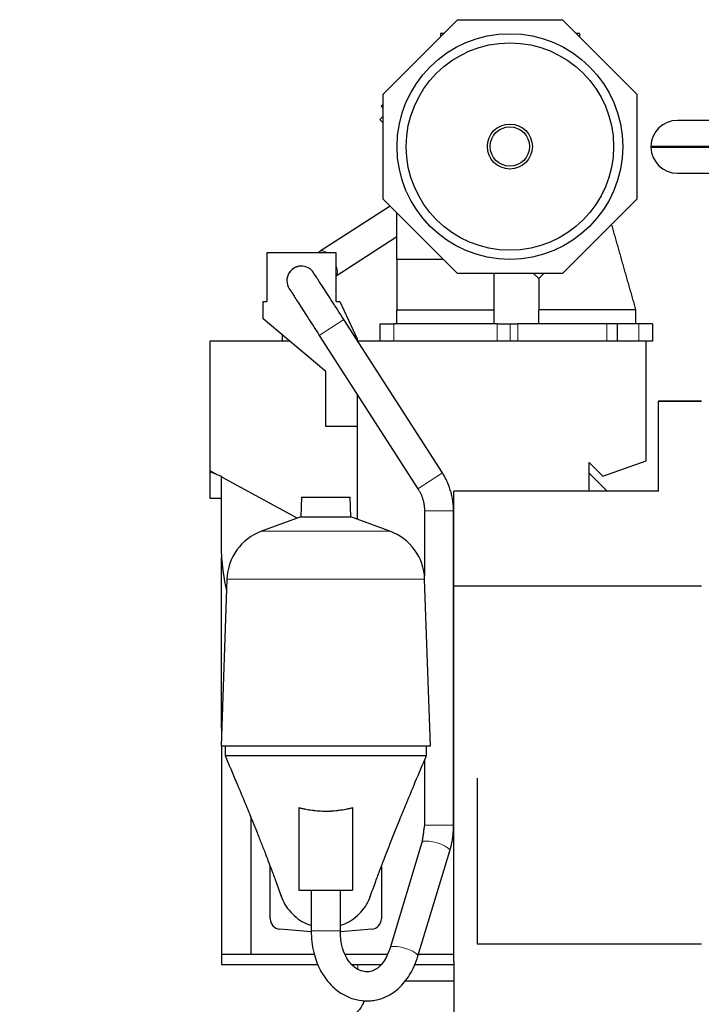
# Model space of a CAD drawing. Header units: inches. Extents: x 0 to 23760, y -13 to 16800.
# Tile 77 of 222: x 1568 to 2549, y 12973 to 14390. Entities that reach past the tile are written whole.
import ezdxf

# ---------------------------------------------------------------- set-up
doc = ezdxf.new("R2010")
doc.units = ezdxf.units.IN
doc.layers.add('254', color=7, linetype='Continuous', true_color=0xffffff)
doc.styles.add('latin_extended', font='simplex.shx')
doc.dimstyles.get("Standard").update_dxf_attribs({"dimtxt": 0.18, "dimasz": 0.18, "dimexe": 0.18, "dimexo": 0.0625, "dimgap": 0.09, "dimtad": 0, "dimtih": 1, "dimtoh": 1, "dimdec": 4, "dimzin": 0, "dimdsep": 46, "dimtxsty": 'Standard', "dimcen": 0.09, "dimadec": 0, "dimazin": 0, "dimtfac": 1, "dimtdec": 4, "dimtofl": 0, "dimtmove": 0, "dimatfit": 3, "dimfxl": 1, "dimtolj": 1, "dimtzin": 0, "dimarcsym": 0})

# ---------------------------------------------------------------- blocks, each defined once
blk = doc.blocks.new('_U8')
at = {"layer": '254', "color": 3, "linetype": 'Continuous', "lineweight": 13, "transparency": 16777216}
for p, q in [((8687.4, 13469.2), (8687.4, 9804.5)), ((1567.7, 11733.2), (1567.7, 9804.5)), ((1707.7, 9844.5), (8547.4, 9844.5))]:
    blk.add_line(p, q, dxfattribs=at)
at = {"layer": '254', "color": 3, "transparency": 16777216}
for points in [[(1707.7, 9867.8), (1707.7, 9821.2), (1567.7, 9844.5)], [(8547.4, 9821.2), (8547.4, 9867.8), (8687.4, 9844.5)]]:
    blk.add_solid(points, dxfattribs=at)
at = {"layer": 'Defpoints', "color": 0, "transparency": 16777216}
for p in [(8687.4, 13509.2), (1567.7, 11773.2), (8687.4, 9844.5)]:
    blk.add_point(p, dxfattribs=at)
at = {"layer": '254', "color": 2, "lineweight": 13, "transparency": 16777216, "insert": (4894.2, 10054.5), "char_height": 140, "attachment_point": 1, "style": 'latin_extended'}
blk.add_mtext('\\A1;7120', dxfattribs=at)

msp = doc.modelspace()

# ---------------------------------------------------------------- linework, layer by layer
at = {"layer": '254', "color": 2, "linetype": 'Continuous', "lineweight": 25}
for p, q in [((2090.749, 14282.735), (2197.655, 14389.641)), ((2197.655, 14389.641), (2348.843, 14389.641)), ((2348.843, 14389.641), (2455.749, 14282.735)), ((2177.655, 14369.641), (2173.249, 14369.641)), ((2173.249, 14369.641), (2173.249, 14365.235)), ((2373.249, 14369.641), (2368.843, 14369.641)), ((2373.249, 14369.641), (2373.249, 14365.235)), ((2090.749, 14131.547), (2090.749, 14282.735)), ((2455.749, 14282.735), (2455.749, 14131.547)), ((2087.987, 14265.124), (2090.749, 14267.886)), ((2090.749, 14262.362), (2087.987, 14265.124)), ((2090.749, 14250.916), (2085.865, 14246.032)), ((2085.865, 14246.032), (2090.749, 14241.149)), ((2607.736, 14244.814), (2514.291, 14244.814)), ((2476.255, 14207.791), (2477.255, 14206.764)), ((2476.255, 14207.791), (2615.479, 14207.791)), ((2476.255, 14205.737), (2477.255, 14206.764)), ((2616.666, 14205.737), (2476.255, 14205.737)), ((2477.255, 14206.764), (2616.074, 14206.764)), ((2514.291, 14168.714), (2638.113, 14168.714)), ((2197.655, 14024.641), (2090.749, 14131.547)), ((2455.749, 14131.547), (2348.843, 14024.641)), ((2100.996, 14121.296), (2000.222, 14056.465)), ((2110.749, 14044.641), (2110.749, 14111.547)), ((2023.292, 14021.366), (2110.748, 14077.629)), ((1923.291, 14054.141), (1923.291, 13984.141)), ((2023.291, 14054.141), (1923.291, 14054.141)), ((2023.291, 13984.141), (2023.291, 14054.141)), ((2110.834, 14044.641), (2110.749, 14044.641)), ((2111.025, 14044.641), (2110.827, 14044.641)), ((2348.843, 14024.641), (2197.655, 14024.641)), ((2307.256, 14024.642), (2314.754, 14017.144)), ((1918.291, 13984.141), (1923.291, 13984.141)), ((1918.291, 13959.141), (1918.291, 13984.141)), ((2023.291, 13984.141), (2028.291, 13984.141)), ((2028.291, 13984.141), (2053.291, 13930.529)), ((2110.749, 13972.141), (2180.856, 13972.141)), ((2110.749, 13952.141), (2110.749, 13972.141)), ((2180.856, 13972.141), (2250.754, 13972.141)), ((2250.754, 13952.141), (2250.754, 13972.141)), ((2314.754, 13952.141), (2314.754, 13972.141)), ((2314.754, 13972.141), (2314.782, 13972.141)), ((2454.726, 13972.141), (2454.754, 13972.141)), ((2454.754, 13952.141), (2454.754, 13972.141)), ((2454.754, 13972.141), (2454.754, 13972.141)), ((2008.291, 13883.622), (1918.291, 13959.141)), ((2176.189, 13737.504), (2034.193, 13958.223)), ((2086.754, 13952.141), (2106.254, 13952.141)), ((2086.754, 13927.141), (2086.754, 13952.141)), ((2254.85, 13952.141), (2106.254, 13952.141)), ((2254.85, 13952.141), (2273.902, 13952.141)), ((2273.902, 13952.141), (2284.649, 13952.141)), ((2412.754, 13952.141), (2284.649, 13952.141)), ((2427.754, 13952.141), (2412.754, 13952.141)), ((2458.754, 13952.141), (2427.752, 13952.141)), ((2427.754, 13952.141), (2427.754, 13927.141)), ((2478.754, 13952.141), (2458.754, 13952.141)), ((2478.754, 13952.141), (2478.754, 13927.141)), ((1956.427, 13927.141), (1841.291, 13927.141)), ((1841.291, 13927.141), (1841.291, 13741.003)), ((1945.288, 13936.488), (1945.288, 13927.141)), ((1998.871, 13935.5), (2140.868, 13714.78)), ((2053.291, 13930.529), (2053.291, 13928.536)), ((2469.491, 13927.141), (2054.195, 13927.141)), ((2254.85, 13927.141), (2106.254, 13927.141)), ((2469.491, 13755.141), (2469.491, 13927.141)), ((2478.754, 13927.141), (2469.491, 13927.141)), ((2008.291, 13804.141), (2008.291, 13883.622)), ((2053.291, 13850.901), (2053.291, 13670.946)), ((2487.291, 13841.157), (2549.291, 13841.157)), ((2487.291, 13841.157), (2487.291, 13841.053)), ((2487.291, 13711.157), (2487.291, 13841.053)), ((2487.291, 13841.053), (2549.291, 13841.053)), ((2053.291, 13804.141), (2008.291, 13804.141)), ((2407.13, 13732.837), (2469.491, 13755.141)), ((1841.291, 13741.003), (1841.291, 13739.141)), ((1841.291, 13741.003), (1851.694, 13735.355)), ((2387.291, 13752.676), (2407.13, 13732.837)), ((2387.291, 13711.153), (2387.291, 13752.676)), ((1841.291, 13739.143), (1841.291, 13701.157)), ((1851.694, 13735.355), (1841.291, 13739.141)), ((1851.694, 13735.355), (1858.022, 13733.052)), ((1858.022, 13733.052), (1858.022, 13731.919)), ((1858.022, 13620.889), (1858.022, 13731.919)), ((1858.022, 13731.919), (1967.498, 13672.478)), ((2387.289, 13737.143), (2413.275, 13711.158)), ((2387.289, 13737.143), (2413.275, 13711.158)), ((1841.291, 13701.157), (1858.022, 13701.157)), ((1973.239, 13702.682), (1972.244, 13674.205)), ((1973.239, 13702.682), (2008.291, 13702.682)), ((2008.291, 13702.682), (2043.344, 13702.682)), ((2044.338, 13674.205), (2043.344, 13702.682)), ((2192.791, 13575.053), (2192.791, 13711.157)), ((2487.291, 13711.157), (2192.791, 13711.157)), ((1972.244, 13674.205), (1915.947, 13653.715)), ((1972.244, 13674.205), (2008.291, 13674.205)), ((2008.291, 13674.205), (2044.338, 13674.205)), ((2100.636, 13653.715), (2044.338, 13674.205)), ((2150.249, 13682.858), (2150.249, 13590.017)), ((2192.249, 13230.596), (2192.249, 13682.858)), ((1858.291, 13370.143), (1858.291, 13615.845)), ((1865.987, 13584.95), (1857.598, 13344.728)), ((2158.985, 13344.728), (2150.596, 13584.95)), ((2192.791, 13086.896), (2192.791, 13575.053)), ((2192.791, 13575.053), (2549.291, 13575.053)), ((1858.487, 13370.141), (1858.291, 13370.141)), ((1858.291, 13370.141), (1858.291, 13364.581)), ((1857.598, 13344.728), (2008.291, 13344.728)), ((1858.291, 13344.725), (1858.291, 13045.141)), ((1863.291, 13344.728), (1863.291, 13331.157)), ((2008.291, 13344.728), (2158.985, 13344.728)), ((2153.291, 13331.157), (2153.291, 13344.728)), ((2150.249, 13323.988), (2150.249, 13230.596)), ((2226.277, 13298.344), (2226.277, 13060.081)), ((1969.641, 13256.113), (1969.641, 13137.157)), ((2046.942, 13256.113), (2046.942, 13137.157)), ((1900.291, 13242.619), (1900.291, 13045.157)), ((2146.692, 13206.052), (2100.737, 13054.46)), ((2140.931, 13042.276), (2186.886, 13193.867)), ((1928.291, 13096.157), (1928.291, 13171.541)), ((2088.291, 13171.543), (2088.291, 13096.157)), ((1969.641, 13137.157), (2046.942, 13137.157)), ((1987.291, 13137.157), (1987.291, 13079.004)), ((2029.291, 13079.004), (2029.291, 13137.157)), ((1987.5, 13077.232), (1941.984, 13081.214)), ((2074.599, 13081.214), (2029.47, 13077.266)), ((2192.791, 13035.136), (2192.791, 13086.9)), ((2226.277, 13060.081), (2549.291, 13060.081)), ((1858.291, 13045.144), (1858.291, 13030.141)), ((1858.291, 13045.141), (1991.884, 13045.141)), ((1900.291, 13045.157), (1991.873, 13045.157)), ((2035.964, 13045.157), (2097.032, 13045.157)), ((2035.966, 13045.141), (2097.031, 13045.141)), ((2141.795, 13045.141), (2192.786, 13045.141)), ((2141.801, 13045.157), (2192.79, 13045.157)), ((2192.791, 13035.136), (2192.791, 12421.086)), ((1858.291, 13030.141), (1997.437, 13030.141)), ((2045.867, 13030.141), (2087.986, 13030.141)), ((2135.522, 13030.141), (2192.788, 13030.141)), ((2192.791, 13006.441), (2121.662, 13006.441))]:
    msp.add_line(p, q, dxfattribs=at)
at = {"layer": '254', "color": 110, "linetype": 'Continuous', "lineweight": 13}
for p, q in [((2034.193, 13958.223), (1998.871, 13935.5)), ((2106.254, 13952.141), (2106.254, 13927.141)), ((2254.85, 13927.141), (2254.85, 13952.141)), ((2273.902, 13927.141), (2273.902, 13952.141)), ((2284.649, 13952.141), (2284.649, 13927.141)), ((2412.754, 13927.141), (2412.754, 13952.141)), ((2458.754, 13927.141), (2458.754, 13952.141)), ((2176.189, 13737.504), (2140.868, 13714.78)), ((2192.249, 13682.858), (2150.249, 13682.858)), ((1915.947, 13653.715), (2008.291, 13653.715)), ((2008.291, 13653.715), (2100.636, 13653.715)), ((1865.987, 13584.95), (2008.291, 13584.95)), ((2008.291, 13584.95), (2150.596, 13584.95)), ((2192.249, 13230.596), (2150.249, 13230.596)), ((1987.291, 13079.004), (2029.291, 13079.004)), ((2054.291, 13023.538), (2054.291, 13030.141))]:
    msp.add_line(p, q, dxfattribs=at)
at = {"layer": '254', "color": 2, "linetype": 'Continuous', "lineweight": 25}
for radius in [162.362, 149.215, 32.362, 28.291]:
    msp.add_circle((2273.249, 14207.141), radius, dxfattribs=at)
for centre, radius, start, end in [((2514.291, 14206.764), 38.05, 90, 178.453367), ((2514.291, 14206.764), 38.05, 181.546633, 270), ((1973.249, 14014.141), 21, 90, 221.90625), ((1973.249, 14014.141), 21, 41.88375, 90), ((1941.94, 13582.298), 76, 110, 178), ((2074.642, 13582.298), 76, 2, 70), ((2135.225, 13633.144), 277.474, 182.531357, 193.492239), ((1943.291, 13096.157), 15, 180, 265), ((2073.291, 13096.157), 15, 275, 0)]:
    msp.add_arc(centre, radius, start, end, dxfattribs=at)
at = {"layer": '254', "color": 110, "linetype": 'Continuous', "lineweight": 13}
for centre, major_axis, ratio, start_param, end_param in [((2011.584, 14038.804), (11.362, -17.661), 0.43020883, 2.29257724, 3.13737113), ((2011.584, 14038.804), (11.362, -17.661), 0.43020883, 0.04712389, 1.13175875), ((2166.789, 13199.96), (20.097, -6.092), 0.26120987, 0, 3.14159265), ((2120.834, 13048.368), (20.097, -6.092), 0.26120987, 0, 3.13432772)]:
    msp.add_ellipse(centre, major_axis=major_axis, ratio=ratio, start_param=start_param, end_param=end_param, dxfattribs=at)
at = {"layer": '254', "color": 2, "linetype": 'Continuous', "lineweight": 25}
for points, degree in [([(2454.754, 13972.141), (2437.198, 14033.79), (2419.643, 14095.439)], 2), ([(2454.754, 13972.141), (2437.198, 14033.79), (2419.643, 14095.439)], 2), ([(2000.218, 14056.462), (1998.923, 14055.629), (1997.655, 14054.813), (1996.415, 14054.014)], 3), ([(2110.749, 14044.641), (2110.749, 14008.391), (2110.749, 13972.141)], 2), ([(2110.749, 14044.641), (2110.749, 14008.391), (2110.749, 13972.141)], 2), ([(2250.754, 13972.141), (2250.754, 13998.391), (2250.754, 14024.64)], 2), ([(2316.322, 14018.712), (2322.251, 14024.641)], 1), ([(2314.754, 14017.144), (2314.754, 13994.643), (2314.754, 13972.141)], 2), ([(2314.754, 14017.144), (2314.754, 13994.643), (2314.754, 13972.141)], 2), ([(2314.816, 14017.206), (2316.322, 14018.712)], 1), ([(2384.754, 13972.141), (2314.754, 13972.141)], 1), ([(2454.754, 13972.141), (2384.754, 13972.141)], 1), ([(2192.249, 13682.858), (2191.879, 13712.432), (2176.189, 13737.504)], 2), ([(2140.868, 13714.78), (2150.355, 13700.229), (2150.249, 13682.858)], 2), ([(1863.291, 13331.157), (1863.291, 13331.157), (1863.408, 13331.157), (1863.932, 13331.157), (1864.803, 13331.157), (1866.02, 13331.157), (1867.58, 13331.157), (1869.479, 13331.157), (1871.713, 13331.157), (1874.275, 13331.157), (1877.16, 13331.157), (1880.361, 13331.157), (1883.871, 13331.157), (1887.68, 13331.157), (1891.779, 13331.157), (1896.16, 13331.157), (1900.81, 13331.157), (1905.72, 13331.157), (1910.876, 13331.157), (1916.267, 13331.157), (1921.88, 13331.157), (1927.701, 13331.157), (1933.716, 13331.157), (1939.911, 13331.157), (1946.271, 13331.157), (1952.78, 13331.157), (1959.423, 13331.157), (1966.183, 13331.157), (1973.045, 13331.157), (1979.992, 13331.157), (1987.007, 13331.157), (1994.073, 13331.157), (2001.174, 13331.157), (2008.291, 13331.157), (2015.409, 13331.157), (2022.509, 13331.157), (2029.576, 13331.157), (2036.591, 13331.157), (2043.538, 13331.157), (2050.399, 13331.157), (2057.16, 13331.157), (2063.803, 13331.157), (2070.312, 13331.157), (2076.671, 13331.157), (2082.866, 13331.157), (2088.881, 13331.157), (2094.702, 13331.157), (2100.315, 13331.157), (2105.706, 13331.157), (2110.863, 13331.157), (2115.772, 13331.157), (2120.423, 13331.157), (2124.803, 13331.157), (2128.903, 13331.157), (2132.712, 13331.157), (2136.221, 13331.157), (2139.422, 13331.157), (2142.308, 13331.157), (2144.87, 13331.157), (2147.103, 13331.157), (2149.002, 13331.157), (2150.562, 13331.157), (2151.779, 13331.157), (2152.651, 13331.157), (2153.175, 13331.157), (2153.291, 13331.157), (2153.291, 13331.157)], 3), ([(2150.249, 13230.596), (2146.689, 13206.042)], 1), ([(2186.889, 13193.877), (2192.108, 13211.597), (2192.249, 13230.596)], 2)]:
    msp.add_open_spline(points, degree=degree, dxfattribs=at)
for points, knots in [([(2111.316, 14044.641), (2111.31, 14044.641), (2111.215, 14044.641), (2111.121, 14044.641), (2111.025, 14044.641)], [0, 0, 0, 0, 0.06094147, 1, 1, 1, 1]), ([(2111.86, 14044.641), (2111.855, 14044.641), (2111.673, 14044.641), (2111.489, 14044.641), (2111.316, 14044.641)], [0, 0, 0, 0, 0.02780103, 1, 1, 1, 1]), ([(2112.969, 14044.641), (2112.959, 14044.641), (2112.59, 14044.641), (2112.222, 14044.641), (2111.86, 14044.641)], [0, 0, 0, 0, 0.02690254, 1, 1, 1, 1]), ([(2177.654, 14044.641), (2167.02, 14044.641), (2150.552, 14044.641), (2131.169, 14044.641), (2120.959, 14044.641), (2115.867, 14044.641), (2113.686, 14044.641), (2112.969, 14044.641)], [0, 0, 0, 0, 0.49318875, 0.76373395, 0.89900656, 0.96664286, 1, 1, 1, 1]), ([(1972.996, 14035.09), (1972.91, 14035.106), (1970.643, 14035.508), (1966.654, 14034.232), (1961.401, 14031.804), (1956.747, 14027.69), (1954.535, 14023.916), (1953.634, 14021.555)], [0, 0, 0, 0, 0.01047978, 0.27583607, 0.47045361, 0.70972914, 1, 1, 1, 1]), ([(2034.193, 13958.223), (2028.217, 13967.511), (2017.102, 13984.768), (2002.034, 14008.096), (1991.704, 14023.999), (1989.154, 14027.823), (1988.886, 14028.158)], [0, 0, 0, 0, 0.24614092, 0.4949462, 0.74637971, 1, 1, 1, 1]), ([(1957.601, 14000.124), (1957.613, 14000.032), (1959.401, 13997.117), (1968.185, 13983.313), (1982.206, 13961.426), (1992.957, 13944.693), (1998.871, 13935.5)], [0, 0, 0, 0, 0.23370576, 0.48634976, 0.7417862, 1, 1, 1, 1]), ([(1863.291, 13331.157), (1868.787, 13318.324), (1878.613, 13295.143), (1891.339, 13264.578), (1901.242, 13240.363), (1908.97, 13221.159), (1915.649, 13204.312), (1920.831, 13191.024), (1925.545, 13178.793), (1930.499, 13165.774), (1936.958, 13148.478), (1941.657, 13135.544), (1944.245, 13128.308)], [0, 0, 0, 0, 0.18402686, 0.33456145, 0.44768815, 0.54021815, 0.61874483, 0.69652003, 0.74127411, 0.80513334, 0.89060666, 1, 1, 1, 1]), ([(2072.335, 13128.302), (2074.92, 13135.529), (2079.615, 13148.453), (2086.329, 13166.436), (2091.696, 13180.525), (2096.026, 13191.735), (2099.709, 13201.178), (2103.435, 13210.639), (2108.439, 13223.232), (2115.353, 13240.416), (2125.25, 13264.614), (2137.98, 13295.177), (2147.799, 13318.335), (2153.291, 13331.157)], [0, 0, 0, 0, 0.10934265, 0.19482494, 0.26906532, 0.31935728, 0.36604593, 0.41144256, 0.45983201, 0.55233019, 0.66540263, 0.8158671, 1, 1, 1, 1]), ([(1969.641, 13256.113), (1971.225, 13255.692), (1972.811, 13255.297), (1975.99, 13254.559), (1977.582, 13254.216), (1982.367, 13253.267), (1985.569, 13252.738), (1990.389, 13252.102), (1991.998, 13251.916), (1995.223, 13251.597), (1996.839, 13251.464), (2000.075, 13251.25), (2001.696, 13251.169), (2004.945, 13251.062), (2006.572, 13251.035), (2009.832, 13251.033), (2011.464, 13251.058), (2013.509, 13251.123), (2013.918, 13251.138), (2014.532, 13251.163), (2014.737, 13251.172), (2015.146, 13251.19), (2016.169, 13251.238), (2017.19, 13251.296), (2019.638, 13251.456), (2021.265, 13251.589), (2024.512, 13251.908), (2026.132, 13252.094), (2030.978, 13252.732), (2034.193, 13253.263), (2038.992, 13254.215), (2040.587, 13254.558), (2043.77, 13255.297), (2045.358, 13255.692), (2046.942, 13256.113)], [0, 0, 0, 0, 0.0625, 0.0625, 0.125, 0.125, 0.25, 0.25, 0.3125, 0.3125, 0.375, 0.375, 0.4375, 0.4375, 0.5, 0.5, 0.5625, 0.5625, 0.578125, 0.578125, 0.5859375, 0.5859375, 0.59375, 0.625, 0.625, 0.6875, 0.6875, 0.75, 0.75, 0.875, 0.875, 0.9375, 0.9375, 1, 1, 1, 1]), ([(1943.865, 13129.403), (1944.235, 13128.308), (1946.174, 13123.009), (1950.946, 13113.726), (1959.86, 13102.726), (1970.861, 13093.811), (1980.306, 13088.956), (1985.775, 13086.979), (1987.038, 13086.564)], [0, 0, 0, 0, 0.0570238, 0.27634609, 0.49566838, 0.71499068, 0.93431297, 1, 1, 1, 1]), ([(2029.539, 13086.562), (2030.804, 13086.978), (2036.274, 13088.955), (2045.722, 13093.811), (2056.722, 13102.726), (2065.637, 13113.726), (2070.401, 13122.995), (2072.337, 13128.278), (2072.703, 13129.36)], [0, 0, 0, 0, 0.06584001, 0.2853067, 0.5047734, 0.7242401, 0.94370679, 1, 1, 1, 1]), ([(1987.291, 13079.004), (1987.278, 13068.025), (1989.565, 13048.667), (1998.676, 13023.656), (2009.757, 13006.891), (2019.709, 12996.708), (2028.056, 12990.314), (2038.198, 12984.245), (2051.731, 12979.141), (2065.902, 12977.604), (2077.305, 12978.552), (2087.315, 12980.738), (2099.929, 12985.862), (2115.151, 12996.65), (2130.477, 13015.643), (2137.926, 13032.341), (2140.934, 13042.286)], [0, 0, 0, 0, 0.11641408, 0.21608997, 0.29550708, 0.35437602, 0.39326292, 0.42825285, 0.50469505, 0.57885159, 0.61306712, 0.65330129, 0.71274561, 0.79130194, 0.88845561, 1, 1, 1, 1]), ([(2100.734, 13054.45), (2099.219, 13049.239), (2095.947, 13041.02), (2090.077, 13032.001), (2085.103, 13026.89), (2080.062, 13023.091), (2074.22, 13020.408), (2067.283, 13019.433), (2060.899, 13020.465), (2055.293, 13022.725), (2049.739, 13026.077), (2043.111, 13032.24), (2036.165, 13042.587), (2030.507, 13058.639), (2029.202, 13071.447), (2029.291, 13079.004)], [0, 0, 0, 0, 0.09832661, 0.17241435, 0.2279096, 0.26664305, 0.34336133, 0.42921895, 0.51311642, 0.55545985, 0.61117425, 0.68254761, 0.76978571, 0.87371406, 1, 1, 1, 1]), ([(2063.628, 12978.387), (2062.894, 12976.492), (2060.794, 12971.635), (2055.14, 12962.692), (2048.016, 12956.662), (2041.461, 12954.544), (2037.477, 12954.185), (2035.278, 12954.291)], [0, 0, 0, 0, 0.10076242, 0.27158772, 0.61455757, 0.79378655, 1, 1, 1, 1])]:
    msp.add_open_spline(points, degree=3, knots=knots, dxfattribs=at)

# ---------------------------------------------------------------- dimensions: what is measured, and where the dimension line sits
at = {"layer": '254', "color": 2, "linetype": 'Continuous', "lineweight": 13}
dim = msp.add_linear_dim(base=(8687.382, 9844.51), p1=(1567.709, 11773.157), p2=(8687.382, 13509.156), dimstyle='Standard', override={"dimscale": 40, "dimtxt": 3.5, "dimasz": 3.5, "dimexe": 1, "dimexo": 1, "dimgap": 1.75, "dimtad": 1, "dimtih": 1, "dimtoh": 0, "dimdec": 0, "dimlfac": 1, "dimzin": 8, "dimdsep": 46, "dimlunit": 2, "dimtxsty": 'latin_extended', "dimsah": 1, "dimse1": 0, "dimse2": 0, "dimsd1": 0, "dimsd2": 0, "dimclrd": 3, "dimclre": 3, "dimclrt": 2, "dimtol": 0, "dimtm": -0.1, "dimtfac": 0.714286, "dimtdec": 3, "dimtofl": 1, "dimtmove": 0, "dimtzin": 8, "dimlwd": 13, "dimlwe": 13}, dxfattribs=at)
dim.commit()
dim.dimension.update_dxf_attribs({"geometry": '_U8', "text_midpoint": (5127.546, 9844.51), "dimtype": 160})

doc.saveas('drawing.dxf')
